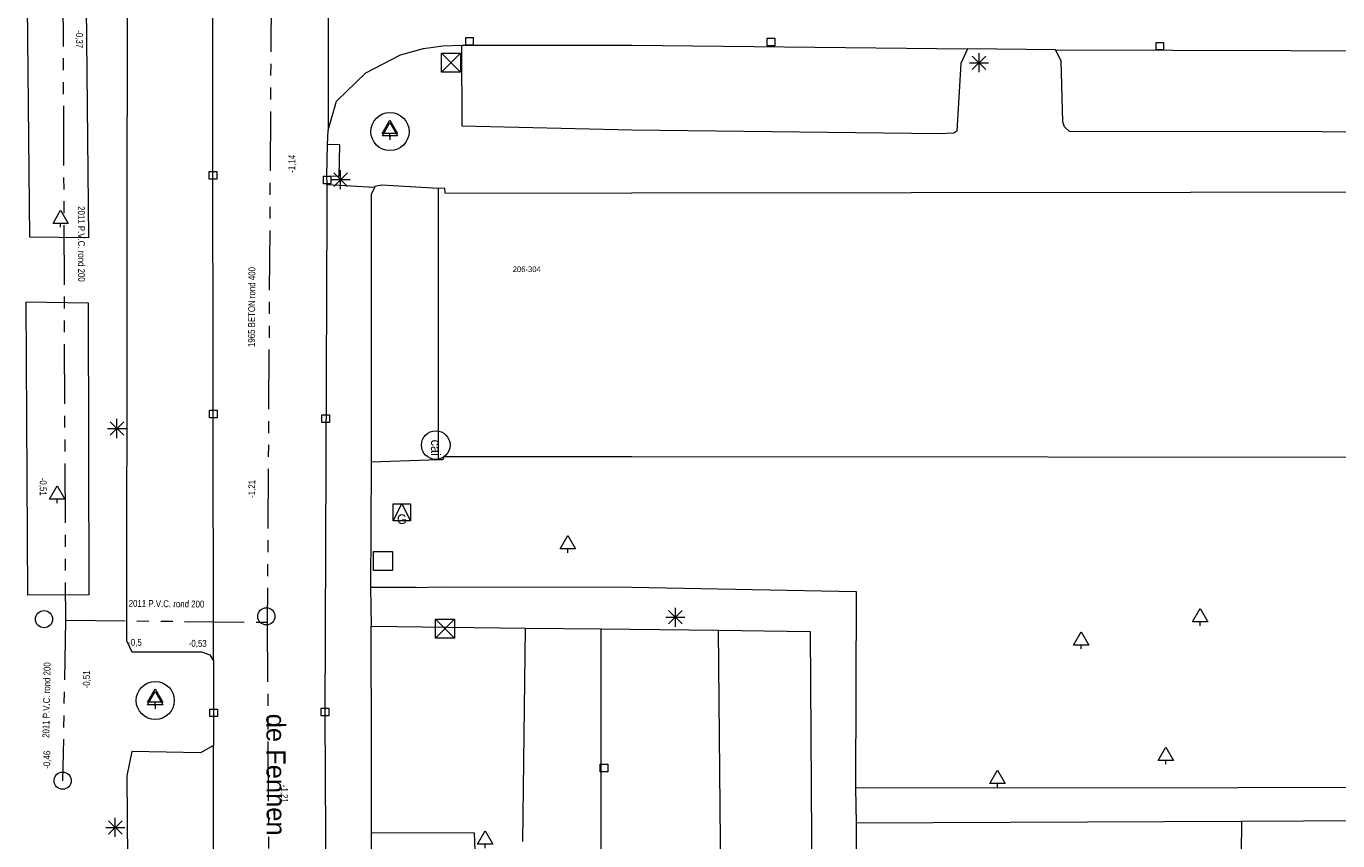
# Model space of a CAD drawing. Header units: millimetres. Extents: x 812 to 183790, y 13 to 580968.
# Tile 72 of 256: x 182468 to 182537, y 580884 to 580927. Entities that reach past the tile are written whole.
import ezdxf

# ---------------------------------------------------------------- set-up
doc = ezdxf.new("R2010")
doc.units = ezdxf.units.MM
doc.header["$LTSCALE"] = 5
doc.linetypes.add('DGN3', pattern=[672.0006, 448.0004, -224.0002])
doc.linetypes.add('PHANTOM2', pattern=[1.25, 0.625, -0.125, 0.125, -0.125, 0.125, -0.125])
for name, color, linetype, lineweight in [('000 BOB begin', 252, 'Continuous', 13), ('000 BOB eind', 252, 'Continuous', 13), ('000 Specificaties_S', 252, 'Continuous', 13), ('046 GEMENGD STELSEL', 252, 'PHANTOM2', 0), ('afsluitpaal', 252, 'Continuous', 9), ('beheer openbare ruimte groenbeheer', 252, 'Continuous', 9), ('beheer openbare ruimte wegbeheer', 252, 'Continuous', 9), ('boom', 252, 'Continuous', 9), ('boomspiegelpunt', 7, 'Continuous', 0), ('cai-kast', 252, 'Continuous', 9), ('gasput', 252, 'Continuous', 9), ('hoofdgebouw', 252, 'Continuous', 9), ('huisnummerreeks BGT', 252, 'Continuous', 9), ('inspectie- rioolput', 252, 'Continuous', 9), ('kant verharding', 252, 'Continuous', 9), ('kolk', 252, 'Continuous', 9), ('lichtmast', 252, 'Continuous', 9), ('openbaar ruimte label', 252, 'Continuous', 9), ('sluitlijn', 252, 'DGN3', 9)]:
    doc.layers.add(name, color=color, linetype=linetype, lineweight=lineweight)
doc.layers.add('afval apart plaats', color=7, linetype='Continuous', lineweight=0, true_color=0x777c00)
doc.styles.add('Arial Narrow', font='Arial Narrow.shx')
doc.styles.add('Styledgn000', font='dgn000.shx')

# ---------------------------------------------------------------- blocks, each defined once
blk = doc.blocks.new('SKOLK43')
at = {"layer": 'kolk', "color": 251, "linetype": 'Continuous', "lineweight": 0, "true_color": 0x696969, "flags": 128}
blk.add_lwpolyline([(-0.2, 0.4), (0.2, 0.4), (0.2, 0), (-0.2, 0), (-0.2, 0.4)], dxfattribs=at)
blk = doc.blocks.new('LANTP26')
at = {"layer": 'lichtmast', "color": 251, "linetype": 'Continuous', "lineweight": 0, "true_color": 0x696969}
for p, q in [((-0.5, 0), (0.5, 0.001)), ((0.354, -0.354), (-0.354, 0.354)), ((-0.354, -0.354), (0.354, 0.354)), ((0, -0.5), (0, 0.5))]:
    blk.add_line(p, q, dxfattribs=at)
blk = doc.blocks.new('CAITR3')
at = {"layer": 'cai-kast', "color": 251, "linetype": 'Continuous', "lineweight": 0, "true_color": 0x696969}
blk.add_circle((0, -0.023), 0.75, dxfattribs=at)
at = {"layer": 'cai-kast', "color": 251, "linetype": 'Continuous', "lineweight": 0, "true_color": 0x696969, "insert": (0, -0.16), "char_height": 0.5, "attachment_point": 5, "rotation": 270.01614, "line_spacing_factor": 0.8, "style": 'Styledgn000'}
blk.add_mtext('{\\C251;cai}', dxfattribs=at)
blk = doc.blocks.new('BOOM3')
at = {"layer": 'boom', "color": 251, "linetype": 'Continuous', "lineweight": 0, "true_color": 0x696969}
blk.add_line((0, -0.433), (0, -0.233), dxfattribs=at)
at = {"layer": 'boom', "color": 251, "linetype": 'Continuous', "lineweight": 0, "true_color": 0x696969, "flags": 128}
blk.add_lwpolyline([(-0.4, -0.233), (0, 0.467), (0.4, -0.233), (-0.4, -0.233)], dxfattribs=at)
blk = doc.blocks.new('SKOLK128')
at = {"layer": 'kolk', "color": 251, "linetype": 'Continuous', "lineweight": 0, "true_color": 0x696969, "flags": 128}
blk.add_lwpolyline([(-0.2, 0.4), (0.2, 0.4), (0.2, 0), (-0.2, 0), (-0.2, 0.4)], dxfattribs=at)
blk = doc.blocks.new('SKOLK216')
at = {"layer": 'kolk', "color": 251, "linetype": 'Continuous', "lineweight": 0, "true_color": 0x696969, "flags": 128}
blk.add_lwpolyline([(-0.2, 0.4), (0.2, 0.4), (0.2, 0), (-0.2, 0), (-0.2, 0.4)], dxfattribs=at)
blk = doc.blocks.new('RIOOLP88')
at = {"layer": 'inspectie- rioolput', "color": 251, "linetype": 'Continuous', "lineweight": 0, "true_color": 0x696969}
blk.add_circle((0, 0), 0.9, dxfattribs=at)
blk = doc.blocks.new('BOOM157')
at = {"layer": 'boom', "color": 251, "linetype": 'Continuous', "lineweight": 0, "true_color": 0x696969}
blk.add_line((0, -0.433), (0, -0.233), dxfattribs=at)
at = {"layer": 'boom', "color": 251, "linetype": 'Continuous', "lineweight": 0, "true_color": 0x696969, "flags": 128}
blk.add_lwpolyline([(-0.4, -0.233), (0, 0.467), (0.4, -0.233), (-0.4, -0.233)], dxfattribs=at)
blk = doc.blocks.new('BOOMKR33')
at = {"layer": 'boomspiegelpunt', "color": 251, "linetype": 'Continuous', "lineweight": 0, "true_color": 0x696969, "flags": 128}
for points in [[(-0.4, -0.233), (0, 0.467), (0.4, -0.233), (-0.4, -0.233)], [(0, -0.233), (0, -0.433)]]:
    blk.add_lwpolyline(points, dxfattribs=at)
at = {"layer": 'boomspiegelpunt', "color": 251, "linetype": 'Continuous', "lineweight": 0, "true_color": 0x696969}
blk.add_circle((0, 0), 1, dxfattribs=at)
blk = doc.blocks.new('DUMMY10')
at = {"layer": 'afval apart plaats', "color": 251, "lineweight": 0, "true_color": 0x696969, "flags": 128}
blk.add_lwpolyline([(0.5, -0.5), (-0.5, -0.5), (-0.5, 0.5), (0.5, 0.5), (0.5, -0.5)], dxfattribs=at)
blk = doc.blocks.new('BOOM212')
at = {"layer": 'boom', "color": 251, "linetype": 'Continuous', "lineweight": 0, "true_color": 0x696969}
blk.add_line((0, -0.433), (0, -0.233), dxfattribs=at)
at = {"layer": 'boom', "color": 251, "linetype": 'Continuous', "lineweight": 0, "true_color": 0x696969, "flags": 128}
blk.add_lwpolyline([(-0.4, -0.233), (0, 0.467), (0.4, -0.233), (-0.4, -0.233)], dxfattribs=at)
blk = doc.blocks.new('SKOLK421')
at = {"layer": 'kolk', "color": 251, "linetype": 'Continuous', "lineweight": 0, "true_color": 0x696969, "flags": 128}
blk.add_lwpolyline([(-0.2, 0.4), (0.2, 0.4), (0.2, 0), (-0.2, 0), (-0.2, 0.4)], dxfattribs=at)
blk = doc.blocks.new('SKOLK439')
at = {"layer": 'kolk', "color": 251, "linetype": 'Continuous', "lineweight": 0, "true_color": 0x696969, "flags": 128}
blk.add_lwpolyline([(-0.2, 0.4), (0.2, 0.4), (0.2, 0), (-0.2, 0), (-0.2, 0.4)], dxfattribs=at)
blk = doc.blocks.new('HINDER124')
at = {"layer": 'afsluitpaal', "color": 251, "linetype": 'Continuous', "lineweight": 0, "true_color": 0x696969}
for p, q in [((-0.5, 0.5), (0.5, -0.5)), ((0.5, 0.5), (-0.5, -0.5))]:
    blk.add_line(p, q, dxfattribs=at)
at = {"layer": 'afsluitpaal', "color": 251, "linetype": 'Continuous', "lineweight": 0, "true_color": 0x696969, "flags": 128}
blk.add_lwpolyline([(-0.5, 0.5), (0.5, 0.5), (0.5, -0.5), (-0.5, -0.5), (-0.5, 0.5)], dxfattribs=at)
blk = doc.blocks.new('LANTP243')
at = {"layer": 'lichtmast', "color": 251, "linetype": 'Continuous', "lineweight": 0, "true_color": 0x696969}
for p, q in [((-0.5, 0), (0.5, 0.001)), ((0.354, -0.354), (-0.354, 0.354)), ((-0.354, -0.354), (0.354, 0.354)), ((0, -0.5), (0, 0.5))]:
    blk.add_line(p, q, dxfattribs=at)
blk = doc.blocks.new('SKOLK537')
at = {"layer": 'kolk', "color": 251, "linetype": 'Continuous', "lineweight": 0, "true_color": 0x696969, "flags": 128}
blk.add_lwpolyline([(-0.2, 0.4), (0.2, 0.4), (0.2, 0), (-0.2, 0), (-0.2, 0.4)], dxfattribs=at)
blk = doc.blocks.new('SKOLK538')
at = {"layer": 'kolk', "color": 251, "linetype": 'Continuous', "lineweight": 0, "true_color": 0x696969, "flags": 128}
blk.add_lwpolyline([(-0.2, 0.4), (0.2, 0.4), (0.2, 0), (-0.2, 0), (-0.2, 0.4)], dxfattribs=at)
blk = doc.blocks.new('BOOM398')
at = {"layer": 'boom', "color": 251, "linetype": 'Continuous', "lineweight": 0, "true_color": 0x696969}
blk.add_line((0, -0.433), (0, -0.233), dxfattribs=at)
at = {"layer": 'boom', "color": 251, "linetype": 'Continuous', "lineweight": 0, "true_color": 0x696969, "flags": 128}
blk.add_lwpolyline([(-0.4, -0.233), (0, 0.467), (0.4, -0.233), (-0.4, -0.233)], dxfattribs=at)
blk = doc.blocks.new('RIOOLP218')
at = {"layer": 'inspectie- rioolput', "color": 251, "linetype": 'Continuous', "lineweight": 0, "true_color": 0x696969}
blk.add_circle((0, 0), 0.9, dxfattribs=at)
blk = doc.blocks.new('RIOOLP255')
at = {"layer": 'inspectie- rioolput', "color": 251, "linetype": 'Continuous', "lineweight": 0, "true_color": 0x696969}
blk.add_circle((0, 0), 0.9, dxfattribs=at)
blk = doc.blocks.new('BOOM525')
at = {"layer": 'boom', "color": 251, "linetype": 'Continuous', "lineweight": 0, "true_color": 0x696969}
blk.add_line((0, -0.433), (0, -0.233), dxfattribs=at)
at = {"layer": 'boom', "color": 251, "linetype": 'Continuous', "lineweight": 0, "true_color": 0x696969, "flags": 128}
blk.add_lwpolyline([(-0.4, -0.233), (0, 0.467), (0.4, -0.233), (-0.4, -0.233)], dxfattribs=at)
blk = doc.blocks.new('BOOM551')
at = {"layer": 'boom', "color": 251, "linetype": 'Continuous', "lineweight": 0, "true_color": 0x696969}
blk.add_line((0, -0.433), (0, -0.233), dxfattribs=at)
at = {"layer": 'boom', "color": 251, "linetype": 'Continuous', "lineweight": 0, "true_color": 0x696969, "flags": 128}
blk.add_lwpolyline([(-0.4, -0.233), (0, 0.467), (0.4, -0.233), (-0.4, -0.233)], dxfattribs=at)
blk = doc.blocks.new('LANTP377')
at = {"layer": 'lichtmast', "color": 251, "linetype": 'Continuous', "lineweight": 0, "true_color": 0x696969}
for p, q in [((-0.5, 0), (0.5, 0.001)), ((0.354, -0.354), (-0.354, 0.354)), ((-0.354, -0.354), (0.354, 0.354)), ((0, -0.5), (0, 0.5))]:
    blk.add_line(p, q, dxfattribs=at)
blk = doc.blocks.new('BOOM610')
at = {"layer": 'boom', "color": 251, "linetype": 'Continuous', "lineweight": 0, "true_color": 0x696969}
blk.add_line((0, -0.433), (0, -0.233), dxfattribs=at)
at = {"layer": 'boom', "color": 251, "linetype": 'Continuous', "lineweight": 0, "true_color": 0x696969, "flags": 128}
blk.add_lwpolyline([(-0.4, -0.233), (0, 0.467), (0.4, -0.233), (-0.4, -0.233)], dxfattribs=at)
blk = doc.blocks.new('BOOM627')
at = {"layer": 'boom', "color": 251, "linetype": 'Continuous', "lineweight": 0, "true_color": 0x696969}
blk.add_line((0, -0.433), (0, -0.233), dxfattribs=at)
at = {"layer": 'boom', "color": 251, "linetype": 'Continuous', "lineweight": 0, "true_color": 0x696969, "flags": 128}
blk.add_lwpolyline([(-0.4, -0.233), (0, 0.467), (0.4, -0.233), (-0.4, -0.233)], dxfattribs=at)
blk = doc.blocks.new('SKOLK944')
at = {"layer": 'kolk', "color": 251, "linetype": 'Continuous', "lineweight": 0, "true_color": 0x696969, "flags": 128}
blk.add_lwpolyline([(-0.2, 0.4), (0.2, 0.4), (0.2, 0), (-0.2, 0), (-0.2, 0.4)], dxfattribs=at)
blk = doc.blocks.new('HINDER287')
at = {"layer": 'afsluitpaal', "color": 251, "linetype": 'Continuous', "lineweight": 0, "true_color": 0x696969}
for p, q in [((-0.5, 0.5), (0.5, -0.5)), ((0.5, 0.5), (-0.5, -0.5))]:
    blk.add_line(p, q, dxfattribs=at)
at = {"layer": 'afsluitpaal', "color": 251, "linetype": 'Continuous', "lineweight": 0, "true_color": 0x696969, "flags": 128}
blk.add_lwpolyline([(-0.5, 0.5), (0.5, 0.5), (0.5, -0.5), (-0.5, -0.5), (-0.5, 0.5)], dxfattribs=at)
blk = doc.blocks.new('BOOM808')
at = {"layer": 'boom', "color": 251, "linetype": 'Continuous', "lineweight": 0, "true_color": 0x696969}
blk.add_line((0, -0.433), (0, -0.233), dxfattribs=at)
at = {"layer": 'boom', "color": 251, "linetype": 'Continuous', "lineweight": 0, "true_color": 0x696969, "flags": 128}
blk.add_lwpolyline([(-0.4, -0.233), (0, 0.467), (0.4, -0.233), (-0.4, -0.233)], dxfattribs=at)
blk = doc.blocks.new('LANTP499')
at = {"layer": 'lichtmast', "color": 251, "linetype": 'Continuous', "lineweight": 0, "true_color": 0x696969}
for p, q in [((-0.5, 0), (0.5, 0.001)), ((0.354, -0.354), (-0.354, 0.354)), ((-0.354, -0.354), (0.354, 0.354)), ((0, -0.5), (0, 0.5))]:
    blk.add_line(p, q, dxfattribs=at)
blk = doc.blocks.new('LANTP522')
at = {"layer": 'lichtmast', "color": 251, "linetype": 'Continuous', "lineweight": 0, "true_color": 0x696969}
for p, q in [((-0.5, 0), (0.5, 0.001)), ((0.354, -0.354), (-0.354, 0.354)), ((-0.354, -0.354), (0.354, 0.354)), ((0, -0.5), (0, 0.5))]:
    blk.add_line(p, q, dxfattribs=at)
blk = doc.blocks.new('SKOLK1232')
at = {"layer": 'kolk', "color": 251, "linetype": 'Continuous', "lineweight": 0, "true_color": 0x696969, "flags": 128}
blk.add_lwpolyline([(-0.2, 0.4), (0.2, 0.4), (0.2, 0), (-0.2, 0), (-0.2, 0.4)], dxfattribs=at)
blk = doc.blocks.new('GASPT52')
at = {"layer": 'gasput', "color": 251, "linetype": 'Continuous', "lineweight": 0, "true_color": 0x696969, "flags": 128}
for points in [[(-0.45, 0.45), (0.45, 0.45), (0.45, -0.45), (-0.45, -0.45), (-0.45, 0.45)], [(-0.45, -0.45), (0, 0.45), (0.45, -0.45)]]:
    blk.add_lwpolyline(points, dxfattribs=at)
at = {"layer": 'gasput', "color": 251, "linetype": 'Continuous', "lineweight": 0, "true_color": 0x696969, "insert": (0, -0.615), "char_height": 0.5, "attachment_point": 8, "line_spacing_factor": 0.8, "style": 'Styledgn000'}
blk.add_mtext('{\\C251;G}', dxfattribs=at)
blk = doc.blocks.new('BOOMKR130')
at = {"layer": 'boomspiegelpunt', "color": 251, "linetype": 'Continuous', "lineweight": 0, "true_color": 0x696969, "flags": 128}
for points in [[(-0.4, -0.233), (0, 0.467), (0.4, -0.233), (-0.4, -0.233)], [(0, -0.233), (0, -0.433)]]:
    blk.add_lwpolyline(points, dxfattribs=at)
at = {"layer": 'boomspiegelpunt', "color": 251, "linetype": 'Continuous', "lineweight": 0, "true_color": 0x696969}
blk.add_circle((0, 0), 1, dxfattribs=at)
blk = doc.blocks.new('SKOLK1260')
at = {"layer": 'kolk', "color": 251, "linetype": 'Continuous', "lineweight": 0, "true_color": 0x696969, "flags": 128}
blk.add_lwpolyline([(-0.2, 0.4), (0.2, 0.4), (0.2, 0), (-0.2, 0), (-0.2, 0.4)], dxfattribs=at)
blk = doc.blocks.new('BOOM941')
at = {"layer": 'boom', "color": 251, "linetype": 'Continuous', "lineweight": 0, "true_color": 0x696969}
blk.add_line((0, -0.433), (0, -0.233), dxfattribs=at)
at = {"layer": 'boom', "color": 251, "linetype": 'Continuous', "lineweight": 0, "true_color": 0x696969, "flags": 128}
blk.add_lwpolyline([(-0.4, -0.233), (0, 0.467), (0.4, -0.233), (-0.4, -0.233)], dxfattribs=at)

msp = doc.modelspace()

# ---------------------------------------------------------------- linework, layer by layer
at = {"layer": '046 GEMENGD STELSEL', "flags": 128}
for points in [[(182470.133, 580934.944), (182470.291, 580895.468)], [(182481.08, 580928.411), (182480.877, 580895.359)], [(182470.291, 580895.468), (182470.144, 580887.048)], [(182470.291, 580895.468), (182480.877, 580895.359)], [(182480.877, 580895.359), (182481.06, 580861.856)]]:
    msp.add_lwpolyline(points, dxfattribs=at)
at = {"layer": 'beheer openbare ruimte groenbeheer', "color": 251, "lineweight": 0, "true_color": 0x696969}
msp.add_lwpolyline([(182489.864, 580903.875), (182486.329, 580903.765)], dxfattribs=at)
at = {"layer": 'beheer openbare ruimte groenbeheer', "color": 251, "lineweight": 0, "true_color": 0x696969, "flags": 128}
msp.add_lwpolyline([(182531.979, 580884.913), (182531.811, 580869.764), (182525.888, 580869.763)], dxfattribs=at)
at = {"layer": 'beheer openbare ruimte wegbeheer', "color": 251, "lineweight": 0, "true_color": 0x696969}
for points in [[(182484.093, 580935.986), (182484.066, 580921.181)], [(182486.497, 580918.169), (182484.018, 580918.315)], [(182486.5, 580918.167), (182486.497, 580918.169)], [(182488.691, 580897.189), (182486.294, 580897.189)], [(182486.294, 580897.189), (182486.328, 580895.153)], [(182498.393, 580867.102), (182498.393, 580895.011)], [(182504.828, 580865.39), (182504.535, 580894.939)]]:
    msp.add_lwpolyline(points, dxfattribs=at)
at = {"layer": 'hoofdgebouw', "color": 251, "lineweight": 0, "true_color": 0x696969}
for points in [[(182490.179, 580918.133), (182489.849, 580918.116)], [(182489.864, 580903.875), (182489.849, 580918.116)], [(182543.944, 580917.926), (182500, 580917.875)], [(182543.642, 580904.001), (182500, 580904.037)]]:
    msp.add_lwpolyline(points, dxfattribs=at)
at = {"layer": 'hoofdgebouw', "color": 251, "lineweight": 0, "true_color": 0x696969, "flags": 128}
for points in [[(182490.179, 580918.133), (182490.182, 580917.879), (182500, 580917.875)], [(182500, 580904.037), (182490.13, 580904.043), (182490.08, 580903.889), (182489.864, 580903.875)]]:
    msp.add_lwpolyline(points, dxfattribs=at)
at = {"layer": 'kant verharding', "color": 251, "lineweight": 0, "true_color": 0x696969, "flags": 128}
for points in [[(182478.056, 580893.34), (182478.005, 580935.085)], [(182473.523, 580931.06), (182473.513, 580933.501), (182472.863, 580933.499), (182472.873, 580931.058), (182473.523, 580931.06), (182473.494, 580894.401), (182473.78, 580893.807), (182477.427, 580893.817), (182477.86, 580893.644), (182478.056, 580893.34), (182478.058, 580888.899)], [(182483.983, 580877.907), (182483.914, 580890.476), (182484.011, 580917.091), (182484.018, 580918.315), (182484.018, 580918.362), (182483.994, 580918.776), (182484.644, 580918.759), (182484.686, 580920.401), (182484.036, 580920.417), (182484.066, 580921.181), (182484.506, 580922.701), (182486.041, 580924.177), (182487.861, 580925.122), (182489.065, 580925.465), (182490.093, 580925.602), (182491.084, 580925.626), (182500, 580925.637), (182517.607, 580925.442), (182517.251, 580924.677), (182517.039, 580921.125), (182516.889, 580921.025), (182516.138, 580920.978), (182500, 580921.176), (182491.1, 580921.382), (182491.084, 580925.626)], [(182522.215, 580925.391), (182517.607, 580925.442)], [(182483.994, 580918.776), (182484.036, 580920.417)], [(182489.849, 580918.116), (182486.888, 580918.291), (182486.52, 580918.211), (182486.5, 580918.167), (182486.333, 580917.803), (182486.329, 580903.765), (182486.315, 580900.289)], [(182488.691, 580897.189), (182489.947, 580897.214), (182500, 580897.196), (182511.756, 580896.976), (182511.721, 580886.668), (182531.784, 580886.698), (182541.791, 580886.713), (182549.946, 580886.735), (182549.955, 580874.186), (182564.362, 580873.875), (182564.616, 580845.152), (182547.757, 580845.362), (182547.753, 580874.233), (182548.153, 580874.224), (182548.239, 580884.99), (182531.979, 580884.913), (182511.765, 580884.817), (182511.755, 580881.764), (182512.879, 580881.761)], [(182486.35, 580884.338), (182486.341, 580888.627), (182486.328, 580895.153), (182494.414, 580895.058)], [(182494.273, 580883.861), (182494.414, 580895.058), (182498.393, 580895.011), (182504.535, 580894.939), (182509.347, 580894.882), (182509.529, 580867.712)], [(182478.077, 580873.029), (182478.058, 580888.899), (182477.378, 580888.519), (182473.769, 580888.572), (182473.503, 580887.299), (182473.609, 580874.061)], [(182486.359, 580881.212), (182486.35, 580884.338), (182491.727, 580884.322), (182491.756, 580883.393)]]:
    msp.add_lwpolyline(points, dxfattribs=at)
for points in [[(182471.365, 580929.387), (182471.505, 580915.523), (182468.417, 580915.568), (182468.291, 580929.453)], [(182522.215, 580925.391), (182565.335, 580925.261), (182590.341, 580925.254), (182590.25, 580925.073), (182590.188, 580921.371), (182590.087, 580921.172), (182589.236, 580921.024), (182522.943, 580921.104), (182522.694, 580921.356), (182522.595, 580921.606), (182522.505, 580924.809)], [(182468.235, 580912.161), (182471.488, 580912.117), (182471.514, 580896.796), (182468.313, 580896.789)]]:
    msp.add_lwpolyline(points, close=True, dxfattribs=at)
at = {"layer": 'sluitlijn', "color": 251, "lineweight": 0, "true_color": 0x696969}
for points in [[(182486.315, 580900.289), (182486.294, 580897.189)], [(182511.721, 580886.668), (182511.765, 580884.817)]]:
    msp.add_lwpolyline(points, dxfattribs=at)

# ---------------------------------------------------------------- block references
at = {"color": 251, "linetype": 'Continuous', "lineweight": 0, "true_color": 0x696969}
for name, p in [('SKOLK216', (182491.483, 580925.64)), ('SKOLK538', (182507.29, 580925.603)), ('SKOLK128', (182527.689, 580925.381)), ('HINDER287', (182490.51, 580924.71)), ('LANTP26', (182518.207, 580924.709)), ('BOOMKR33', (182487.313, 580921.103)), ('BOOM157', (182487.31, 580921.239)), ('SKOLK1260', (182478.031, 580918.612)), ('LANTP377', (182484.722, 580918.581)), ('SKOLK439', (182484.018, 580918.362)), ('BOOM808', (182470.04, 580916.517)), ('LANTP522', (182472.993, 580905.526)), ('SKOLK1232', (182478.048, 580906.081)), ('SKOLK43', (182483.942, 580905.847)), ('CAITR3', (182489.714, 580904.675)), ('BOOM525', (182469.859, 580902.046)), ('GASPT52', (182487.934, 580901.125)), ('BOOM610', (182496.64, 580899.44)), ('HINDER124', (182490.191, 580895.018)), ('LANTP499', (182502.28, 580895.625)), ('BOOM398', (182529.809, 580895.609)), ('BOOM551', (182523.558, 580894.399)), ('BOOMKR130', (182475.001, 580891.256)), ('BOOM627', (182475, 580891.396)), ('SKOLK944', (182478.058, 580890.41)), ('SKOLK421', (182483.906, 580890.453)), ('BOOM212', (182528.003, 580888.348)), ('SKOLK537', (182498.531, 580887.516)), ('BOOM941', (182519.181, 580887.138)), ('LANTP243', (182472.905, 580884.596)), ('BOOM3', (182492.298, 580883.947))]:
    msp.add_blockref(name, p, dxfattribs=at)
at = {"color": 251, "lineweight": 0, "true_color": 0x696969}
msp.add_blockref('DUMMY10', (182486.944, 580898.58), dxfattribs=at)
at = {"linetype": 'Continuous', "lineweight": 0, "xscale": 0.5, "yscale": 0.5}
for name, p in [('RIOOLP255', (182469.17, 580895.52)), ('RIOOLP88', (182480.83, 580895.67)), ('RIOOLP218', (182470.144, 580887.048))]:
    msp.add_blockref(name, p, dxfattribs=at)

# ---------------------------------------------------------------- texts
at = {"layer": '000 BOB begin', "char_height": 0.36, "attachment_point": 5, "line_spacing_factor": 0.6, "style": 'Arial Narrow'}
for s, insert, rotation in [('-0,37', (182470.998, 580925.944), 270.04563), ('-1,14', (182482.198, 580919.409), 89.38142), ('-0,5', (182473.936, 580894.274), 359.42704), ('-0,51', (182471.421, 580892.36), 88.80846), ('-1,21', (182481.754, 580886.359), 270.04563)]:
    msp.add_mtext(s, dxfattribs=dict(at, insert=insert, rotation=rotation))
at = {"layer": '000 BOB eind', "char_height": 0.36, "attachment_point": 5, "line_spacing_factor": 0.6, "style": 'Arial Narrow'}
for s, insert, rotation in [('-0,51', (182469.092, 580902.468), 270.04563), ('-1,21', (182480.093, 580902.357), 89.38142), ('-0,53', (182477.229, 580894.22), 359.42704), ('-0,46', (182469.347, 580888.15), 88.80846)]:
    msp.add_mtext(s, dxfattribs=dict(at, insert=insert, rotation=rotation))
at = {"layer": '000 Specificaties_S', "char_height": 0.36, "attachment_point": 5, "line_spacing_factor": 0.6, "style": 'Arial Narrow'}
for s, insert, rotation in [('2011 P.V.C. rond 200', (182471.129, 580915.206), 270.22932), ('1965 BETON rond 400', (182480.062, 580911.895), 89.6481), ('2011 P.V.C. rond 200', (182475.593, 580896.33), 359.41007), ('2011 P.V.C. rond 200', (182469.301, 580891.277), 88.99981)]:
    msp.add_mtext(s, dxfattribs=dict(at, insert=insert, rotation=rotation))
at = {"layer": 'huisnummerreeks BGT', "color": 251, "linetype": 'Continuous', "lineweight": 0, "true_color": 0x696969, "insert": (182494.485, 580913.877), "char_height": 0.3, "attachment_point": 5, "line_spacing_factor": 0.8, "style": 'Styledgn000'}
msp.add_mtext('{\\C251;206-304}', dxfattribs=at)
at = {"layer": 'openbaar ruimte label', "color": 251, "linetype": 'Continuous', "lineweight": 0, "true_color": 0x696969, "insert": (182481.332, 580887.365), "char_height": 1, "attachment_point": 5, "rotation": 270.2, "line_spacing_factor": 0.8, "style": 'Styledgn000'}
msp.add_mtext('{\\C251;de Fennen}', dxfattribs=at)

doc.saveas('drawing.dxf')
